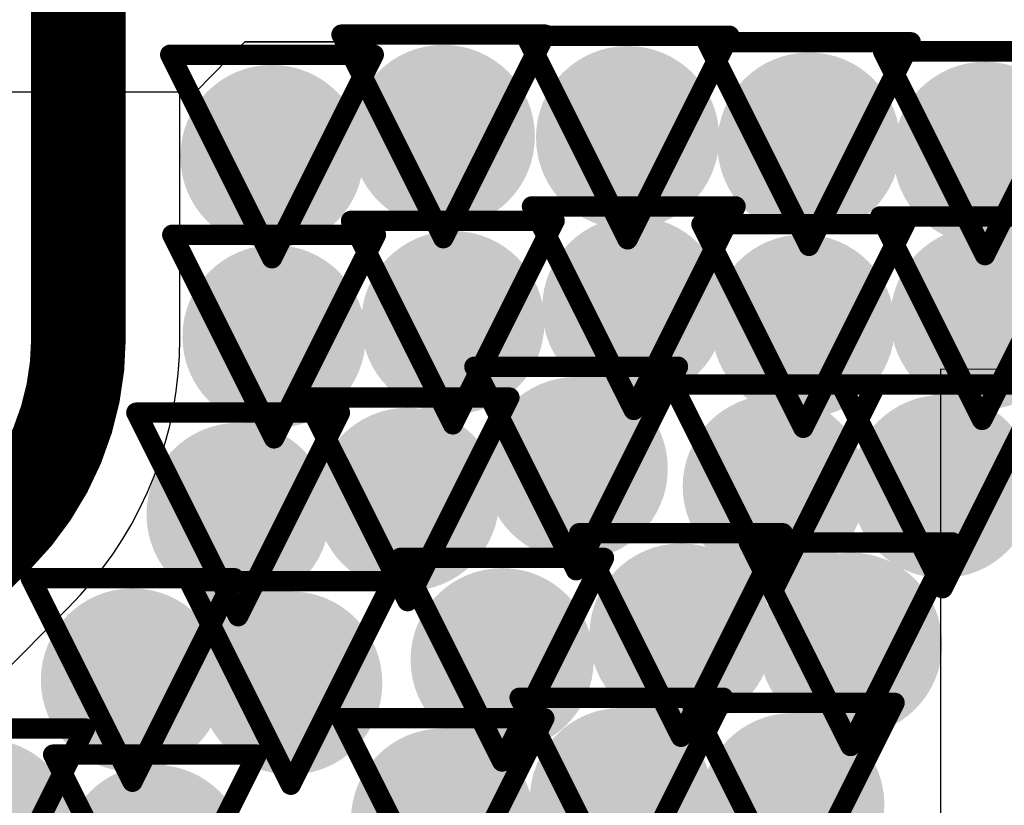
# Model space of a CAD drawing. Header units: inches. Extents: x -2.3 to 12.7, y -2.8 to 6.7.
# Tile 99 of 171: x 0.3168 to 0.4135, y 1.101 to 1.1782. Entities that reach past the tile are written whole.
import ezdxf

# ---------------------------------------------------------------- set-up
doc = ezdxf.new("R2010")
doc.units = ezdxf.units.IN
doc.header["$MEASUREMENT"] = 0
for name, color, linetype in [('Bottom Layer', 5, 'Continuous'), ('Bottom Solder', 6, 'Continuous'), ('Drill Drawing', 1, 'Continuous'), ('L2_GND1', 16, 'Continuous'), ('L3_PWR1', 130, 'Continuous'), ('Top Layer', 1, 'Continuous'), ('Via Holes', 16, 'Continuous')]:
    doc.layers.add(name, color=color, linetype=linetype)

msp = doc.modelspace()

# ---------------------------------------------------------------- hatches: boundary and pattern name
at = {"layer": 'Bottom Layer'}
h = msp.add_hatch(color=5, dxfattribs=at)
edge = h.paths.add_edge_path()
edge.add_arc((0.358386, 1.166712), 0.009, 0, 360)
h = msp.add_hatch(color=5, dxfattribs=at)
edge = h.paths.add_edge_path()
edge.add_arc((0.376492, 1.166601), 0.009, 0, 360)
h = msp.add_hatch(color=5, dxfattribs=at)
edge = h.paths.add_edge_path()
edge.add_arc((0.39431, 1.16596), 0.009, 0, 360)
h = msp.add_hatch(color=5, dxfattribs=at)
edge = h.paths.add_edge_path()
edge.add_arc((0.341558, 1.164741), 0.009, 0, 360)
h = msp.add_hatch(color=5, dxfattribs=at)
edge = h.paths.add_edge_path()
edge.add_arc((0.411598, 1.16505), 0.009, 0, 360)
h = msp.add_hatch(color=5, dxfattribs=at)
edge = h.paths.add_edge_path()
edge.add_arc((0.377097, 1.149838), 0.009, 0, 360)
h = msp.add_hatch(color=5, dxfattribs=at)
edge = h.paths.add_edge_path()
edge.add_arc((0.411316, 1.148859), 0.009, 0, 360)
h = msp.add_hatch(color=5, dxfattribs=at)
edge = h.paths.add_edge_path()
edge.add_arc((0.359325, 1.148424), 0.009, 0, 360)
h = msp.add_hatch(color=5, dxfattribs=at)
edge = h.paths.add_edge_path()
edge.add_arc((0.393749, 1.148084), 0.009, 0, 360)
h = msp.add_hatch(color=5, dxfattribs=at)
edge = h.paths.add_edge_path()
edge.add_arc((0.341764, 1.147047), 0.009, 0, 360)
h = msp.add_hatch(color=5, dxfattribs=at)
edge = h.paths.add_edge_path()
edge.add_arc((0.371443, 1.134085), 0.009, 0, 360)
h = msp.add_hatch(color=5, dxfattribs=at)
edge = h.paths.add_edge_path()
edge.add_arc((0.390907, 1.132325), 0.009, 0, 360)
h = msp.add_hatch(color=5, dxfattribs=at)
edge = h.paths.add_edge_path()
edge.add_arc((0.407441, 1.132325), 0.009, 0, 360)
h = msp.add_hatch(color=5, dxfattribs=at)
edge = h.paths.add_edge_path()
edge.add_arc((0.354882, 1.131055), 0.009, 0, 360)
h = msp.add_hatch(color=5, dxfattribs=at)
edge = h.paths.add_edge_path()
edge.add_arc((0.338231, 1.129574), 0.009, 0, 360)
h = msp.add_hatch(color=5, dxfattribs=at)
edge = h.paths.add_edge_path()
edge.add_arc((0.381742, 1.117726), 0.009, 0, 360)
h = msp.add_hatch(color=5, dxfattribs=at)
edge = h.paths.add_edge_path()
edge.add_arc((0.398399, 1.116824), 0.009, 0, 360)
h = msp.add_hatch(color=5, dxfattribs=at)
edge = h.paths.add_edge_path()
edge.add_arc((0.364172, 1.115302), 0.009, 0, 360)
h = msp.add_hatch(color=5, dxfattribs=at)
edge = h.paths.add_edge_path()
edge.add_arc((0.327852, 1.113309), 0.009, 0, 360)
h = msp.add_hatch(color=5, dxfattribs=at)
edge = h.paths.add_edge_path()
edge.add_arc((0.3434, 1.113018), 0.009, 0, 360)
h = msp.add_hatch(color=5, dxfattribs=at)
edge = h.paths.add_edge_path()
edge.add_arc((0.375886, 1.101569), 0.009, 0, 360)
h = msp.add_hatch(color=5, dxfattribs=at)
edge = h.paths.add_edge_path()
edge.add_arc((0.392715, 1.101065), 0.009, 0, 360)
h = msp.add_hatch(color=5, dxfattribs=at)
edge = h.paths.add_edge_path()
edge.add_arc((0.358315, 1.099549), 0.009, 0, 360)
h = msp.add_hatch(color=5, dxfattribs=at)
edge = h.paths.add_edge_path()
edge.add_arc((0.313199, 1.098544), 0.009, 0, 360)
h = msp.add_hatch(color=5, dxfattribs=at)
edge = h.paths.add_edge_path()
edge.add_arc((0.330061, 1.095975), 0.009, 0, 360)
at = {"layer": 'L2_GND1'}
h = msp.add_hatch(color=16, dxfattribs=at)
edge = h.paths.add_edge_path()
edge.add_arc((0.358386, 1.166712), 0.009, 0, 360)
h = msp.add_hatch(color=16, dxfattribs=at)
edge = h.paths.add_edge_path()
edge.add_arc((0.376492, 1.166601), 0.009, 0, 360)
h = msp.add_hatch(color=16, dxfattribs=at)
edge = h.paths.add_edge_path()
edge.add_arc((0.39431, 1.16596), 0.009, 0, 360)
h = msp.add_hatch(color=16, dxfattribs=at)
edge = h.paths.add_edge_path()
edge.add_arc((0.341558, 1.164741), 0.009, 0, 360)
h = msp.add_hatch(color=16, dxfattribs=at)
edge = h.paths.add_edge_path()
edge.add_arc((0.411598, 1.16505), 0.009, 0, 360)
h = msp.add_hatch(color=16, dxfattribs=at)
edge = h.paths.add_edge_path()
edge.add_arc((0.377097, 1.149838), 0.009, 0, 360)
h = msp.add_hatch(color=16, dxfattribs=at)
edge = h.paths.add_edge_path()
edge.add_arc((0.411316, 1.148859), 0.009, 0, 360)
h = msp.add_hatch(color=16, dxfattribs=at)
edge = h.paths.add_edge_path()
edge.add_arc((0.359325, 1.148424), 0.009, 0, 360)
h = msp.add_hatch(color=16, dxfattribs=at)
edge = h.paths.add_edge_path()
edge.add_arc((0.393749, 1.148084), 0.009, 0, 360)
h = msp.add_hatch(color=16, dxfattribs=at)
edge = h.paths.add_edge_path()
edge.add_arc((0.341764, 1.147047), 0.009, 0, 360)
h = msp.add_hatch(color=16, dxfattribs=at)
edge = h.paths.add_edge_path()
edge.add_arc((0.371443, 1.134085), 0.009, 0, 360)
h = msp.add_hatch(color=16, dxfattribs=at)
edge = h.paths.add_edge_path()
edge.add_arc((0.390907, 1.132325), 0.009, 0, 360)
h = msp.add_hatch(color=16, dxfattribs=at)
edge = h.paths.add_edge_path()
edge.add_arc((0.407441, 1.132325), 0.009, 0, 360)
h = msp.add_hatch(color=16, dxfattribs=at)
edge = h.paths.add_edge_path()
edge.add_arc((0.354882, 1.131055), 0.009, 0, 360)
h = msp.add_hatch(color=16, dxfattribs=at)
edge = h.paths.add_edge_path()
edge.add_arc((0.338231, 1.129574), 0.009, 0, 360)
h = msp.add_hatch(color=16, dxfattribs=at)
edge = h.paths.add_edge_path()
edge.add_arc((0.381742, 1.117726), 0.009, 0, 360)
h = msp.add_hatch(color=16, dxfattribs=at)
edge = h.paths.add_edge_path()
edge.add_arc((0.398399, 1.116824), 0.009, 0, 360)
h = msp.add_hatch(color=16, dxfattribs=at)
edge = h.paths.add_edge_path()
edge.add_arc((0.364172, 1.115302), 0.009, 0, 360)
h = msp.add_hatch(color=16, dxfattribs=at)
edge = h.paths.add_edge_path()
edge.add_arc((0.327852, 1.113309), 0.009, 0, 360)
h = msp.add_hatch(color=16, dxfattribs=at)
edge = h.paths.add_edge_path()
edge.add_arc((0.3434, 1.113018), 0.009, 0, 360)
h = msp.add_hatch(color=16, dxfattribs=at)
edge = h.paths.add_edge_path()
edge.add_arc((0.375886, 1.101569), 0.009, 0, 360)
h = msp.add_hatch(color=16, dxfattribs=at)
edge = h.paths.add_edge_path()
edge.add_arc((0.392715, 1.101065), 0.009, 0, 360)
h = msp.add_hatch(color=16, dxfattribs=at)
edge = h.paths.add_edge_path()
edge.add_arc((0.358315, 1.099549), 0.009, 0, 360)
h = msp.add_hatch(color=16, dxfattribs=at)
edge = h.paths.add_edge_path()
edge.add_arc((0.313199, 1.098544), 0.009, 0, 360)
h = msp.add_hatch(color=16, dxfattribs=at)
edge = h.paths.add_edge_path()
edge.add_arc((0.330061, 1.095975), 0.009, 0, 360)
at = {"layer": 'L3_PWR1'}
h = msp.add_hatch(color=130, dxfattribs=at)
edge = h.paths.add_edge_path()
edge.add_arc((0.358386, 1.166712), 0.009, 0, 360)
h = msp.add_hatch(color=130, dxfattribs=at)
edge = h.paths.add_edge_path()
edge.add_arc((0.376492, 1.166601), 0.009, 0, 360)
h = msp.add_hatch(color=130, dxfattribs=at)
edge = h.paths.add_edge_path()
edge.add_arc((0.39431, 1.16596), 0.009, 0, 360)
h = msp.add_hatch(color=130, dxfattribs=at)
edge = h.paths.add_edge_path()
edge.add_arc((0.341558, 1.164741), 0.009, 0, 360)
h = msp.add_hatch(color=130, dxfattribs=at)
edge = h.paths.add_edge_path()
edge.add_arc((0.411598, 1.16505), 0.009, 0, 360)
h = msp.add_hatch(color=130, dxfattribs=at)
edge = h.paths.add_edge_path()
edge.add_arc((0.377097, 1.149838), 0.009, 0, 360)
h = msp.add_hatch(color=130, dxfattribs=at)
edge = h.paths.add_edge_path()
edge.add_arc((0.411316, 1.148859), 0.009, 0, 360)
h = msp.add_hatch(color=130, dxfattribs=at)
edge = h.paths.add_edge_path()
edge.add_arc((0.359325, 1.148424), 0.009, 0, 360)
h = msp.add_hatch(color=130, dxfattribs=at)
edge = h.paths.add_edge_path()
edge.add_arc((0.393749, 1.148084), 0.009, 0, 360)
h = msp.add_hatch(color=130, dxfattribs=at)
edge = h.paths.add_edge_path()
edge.add_arc((0.341764, 1.147047), 0.009, 0, 360)
h = msp.add_hatch(color=130, dxfattribs=at)
edge = h.paths.add_edge_path()
edge.add_arc((0.371443, 1.134085), 0.009, 0, 360)
h = msp.add_hatch(color=130, dxfattribs=at)
edge = h.paths.add_edge_path()
edge.add_arc((0.390907, 1.132325), 0.009, 0, 360)
h = msp.add_hatch(color=130, dxfattribs=at)
edge = h.paths.add_edge_path()
edge.add_arc((0.407441, 1.132325), 0.009, 0, 360)
h = msp.add_hatch(color=130, dxfattribs=at)
edge = h.paths.add_edge_path()
edge.add_arc((0.354882, 1.131055), 0.009, 0, 360)
h = msp.add_hatch(color=130, dxfattribs=at)
edge = h.paths.add_edge_path()
edge.add_arc((0.338231, 1.129574), 0.009, 0, 360)
h = msp.add_hatch(color=130, dxfattribs=at)
edge = h.paths.add_edge_path()
edge.add_arc((0.381742, 1.117726), 0.009, 0, 360)
h = msp.add_hatch(color=130, dxfattribs=at)
edge = h.paths.add_edge_path()
edge.add_arc((0.398399, 1.116824), 0.009, 0, 360)
h = msp.add_hatch(color=130, dxfattribs=at)
edge = h.paths.add_edge_path()
edge.add_arc((0.364172, 1.115302), 0.009, 0, 360)
h = msp.add_hatch(color=130, dxfattribs=at)
edge = h.paths.add_edge_path()
edge.add_arc((0.327852, 1.113309), 0.009, 0, 360)
h = msp.add_hatch(color=130, dxfattribs=at)
edge = h.paths.add_edge_path()
edge.add_arc((0.3434, 1.113018), 0.009, 0, 360)
h = msp.add_hatch(color=130, dxfattribs=at)
edge = h.paths.add_edge_path()
edge.add_arc((0.375886, 1.101569), 0.009, 0, 360)
h = msp.add_hatch(color=130, dxfattribs=at)
edge = h.paths.add_edge_path()
edge.add_arc((0.392715, 1.101065), 0.009, 0, 360)
h = msp.add_hatch(color=130, dxfattribs=at)
edge = h.paths.add_edge_path()
edge.add_arc((0.358315, 1.099549), 0.009, 0, 360)
h = msp.add_hatch(color=130, dxfattribs=at)
edge = h.paths.add_edge_path()
edge.add_arc((0.313199, 1.098544), 0.009, 0, 360)
h = msp.add_hatch(color=130, dxfattribs=at)
edge = h.paths.add_edge_path()
edge.add_arc((0.330061, 1.095975), 0.009, 0, 360)
at = {"layer": 'Top Layer'}
h = msp.add_hatch(color=1, dxfattribs=at)
edge = h.paths.add_edge_path()
edge.add_arc((0.358386, 1.166712), 0.009, 0, 360)
h = msp.add_hatch(color=1, dxfattribs=at)
edge = h.paths.add_edge_path()
edge.add_arc((0.376492, 1.166601), 0.009, 0, 360)
h = msp.add_hatch(color=1, dxfattribs=at)
edge = h.paths.add_edge_path()
edge.add_arc((0.39431, 1.16596), 0.009, 0, 360)
h = msp.add_hatch(color=1, dxfattribs=at)
edge = h.paths.add_edge_path()
edge.add_arc((0.341558, 1.164741), 0.009, 0, 360)
h = msp.add_hatch(color=1, dxfattribs=at)
edge = h.paths.add_edge_path()
edge.add_arc((0.411598, 1.16505), 0.009, 0, 360)
h = msp.add_hatch(color=1, dxfattribs=at)
edge = h.paths.add_edge_path()
edge.add_arc((0.377097, 1.149838), 0.009, 0, 360)
h = msp.add_hatch(color=1, dxfattribs=at)
edge = h.paths.add_edge_path()
edge.add_arc((0.411316, 1.148859), 0.009, 0, 360)
h = msp.add_hatch(color=1, dxfattribs=at)
edge = h.paths.add_edge_path()
edge.add_arc((0.359325, 1.148424), 0.009, 0, 360)
h = msp.add_hatch(color=1, dxfattribs=at)
edge = h.paths.add_edge_path()
edge.add_arc((0.393749, 1.148084), 0.009, 0, 360)
h = msp.add_hatch(color=1, dxfattribs=at)
edge = h.paths.add_edge_path()
edge.add_arc((0.341764, 1.147047), 0.009, 0, 360)
h = msp.add_hatch(color=1, dxfattribs=at)
edge = h.paths.add_edge_path()
edge.add_arc((0.371443, 1.134085), 0.009, 0, 360)
h = msp.add_hatch(color=1, dxfattribs=at)
edge = h.paths.add_edge_path()
edge.add_arc((0.390907, 1.132325), 0.009, 0, 360)
h = msp.add_hatch(color=1, dxfattribs=at)
edge = h.paths.add_edge_path()
edge.add_arc((0.407441, 1.132325), 0.009, 0, 360)
h = msp.add_hatch(color=1, dxfattribs=at)
edge = h.paths.add_edge_path()
edge.add_arc((0.354882, 1.131055), 0.009, 0, 360)
h = msp.add_hatch(color=1, dxfattribs=at)
edge = h.paths.add_edge_path()
edge.add_arc((0.338231, 1.129574), 0.009, 0, 360)
h = msp.add_hatch(color=1, dxfattribs=at)
edge = h.paths.add_edge_path()
edge.add_arc((0.381742, 1.117726), 0.009, 0, 360)
h = msp.add_hatch(color=1, dxfattribs=at)
edge = h.paths.add_edge_path()
edge.add_arc((0.398399, 1.116824), 0.009, 0, 360)
h = msp.add_hatch(color=1, dxfattribs=at)
edge = h.paths.add_edge_path()
edge.add_arc((0.364172, 1.115302), 0.009, 0, 360)
h = msp.add_hatch(color=1, dxfattribs=at)
edge = h.paths.add_edge_path()
edge.add_arc((0.327852, 1.113309), 0.009, 0, 360)
h = msp.add_hatch(color=1, dxfattribs=at)
edge = h.paths.add_edge_path()
edge.add_arc((0.3434, 1.113018), 0.009, 0, 360)
h = msp.add_hatch(color=1, dxfattribs=at)
edge = h.paths.add_edge_path()
edge.add_arc((0.375886, 1.101569), 0.009, 0, 360)
h = msp.add_hatch(color=1, dxfattribs=at)
edge = h.paths.add_edge_path()
edge.add_arc((0.392715, 1.101065), 0.009, 0, 360)
h = msp.add_hatch(color=1, dxfattribs=at)
edge = h.paths.add_edge_path()
edge.add_arc((0.358315, 1.099549), 0.009, 0, 360)
h = msp.add_hatch(color=1, dxfattribs=at)
edge = h.paths.add_edge_path()
edge.add_arc((0.313199, 1.098544), 0.009, 0, 360)
h = msp.add_hatch(color=1, dxfattribs=at)
edge = h.paths.add_edge_path()
edge.add_arc((0.330061, 1.095975), 0.009, 0, 360)
at = {"layer": 'Via Holes'}
h = msp.add_hatch(color=7, dxfattribs=at)
edge = h.paths.add_edge_path()
edge.add_arc((0.358386, 1.166712), 0.004, 0, 360)
h = msp.add_hatch(color=7, dxfattribs=at)
edge = h.paths.add_edge_path()
edge.add_arc((0.376492, 1.166601), 0.004, 0, 360)
h = msp.add_hatch(color=7, dxfattribs=at)
edge = h.paths.add_edge_path()
edge.add_arc((0.39431, 1.16596), 0.004, 0, 360)
h = msp.add_hatch(color=7, dxfattribs=at)
edge = h.paths.add_edge_path()
edge.add_arc((0.341558, 1.164741), 0.004, 0, 360)
h = msp.add_hatch(color=7, dxfattribs=at)
edge = h.paths.add_edge_path()
edge.add_arc((0.411598, 1.16505), 0.004, 0, 360)
h = msp.add_hatch(color=7, dxfattribs=at)
edge = h.paths.add_edge_path()
edge.add_arc((0.377097, 1.149838), 0.004, 0, 360)
h = msp.add_hatch(color=7, dxfattribs=at)
edge = h.paths.add_edge_path()
edge.add_arc((0.359325, 1.148424), 0.004, 0, 360)
h = msp.add_hatch(color=7, dxfattribs=at)
edge = h.paths.add_edge_path()
edge.add_arc((0.393749, 1.148084), 0.004, 0, 360)
h = msp.add_hatch(color=7, dxfattribs=at)
edge = h.paths.add_edge_path()
edge.add_arc((0.411316, 1.148859), 0.004, 0, 360)
h = msp.add_hatch(color=7, dxfattribs=at)
edge = h.paths.add_edge_path()
edge.add_arc((0.341764, 1.147047), 0.004, 0, 360)
h = msp.add_hatch(color=7, dxfattribs=at)
edge = h.paths.add_edge_path()
edge.add_arc((0.371443, 1.134085), 0.004, 0, 360)
h = msp.add_hatch(color=7, dxfattribs=at)
edge = h.paths.add_edge_path()
edge.add_arc((0.390907, 1.132325), 0.004, 0, 360)
h = msp.add_hatch(color=7, dxfattribs=at)
edge = h.paths.add_edge_path()
edge.add_arc((0.407441, 1.132325), 0.004, 0, 360)
h = msp.add_hatch(color=7, dxfattribs=at)
edge = h.paths.add_edge_path()
edge.add_arc((0.354882, 1.131055), 0.004, 0, 360)
h = msp.add_hatch(color=7, dxfattribs=at)
edge = h.paths.add_edge_path()
edge.add_arc((0.338231, 1.129574), 0.004, 0, 360)
h = msp.add_hatch(color=7, dxfattribs=at)
edge = h.paths.add_edge_path()
edge.add_arc((0.381742, 1.117726), 0.004, 0, 360)
h = msp.add_hatch(color=7, dxfattribs=at)
edge = h.paths.add_edge_path()
edge.add_arc((0.398399, 1.116824), 0.004, 0, 360)
h = msp.add_hatch(color=7, dxfattribs=at)
edge = h.paths.add_edge_path()
edge.add_arc((0.364172, 1.115302), 0.004, 0, 360)
h = msp.add_hatch(color=7, dxfattribs=at)
edge = h.paths.add_edge_path()
edge.add_arc((0.327852, 1.113309), 0.004, 0, 360)
h = msp.add_hatch(color=7, dxfattribs=at)
edge = h.paths.add_edge_path()
edge.add_arc((0.3434, 1.113018), 0.004, 0, 360)
h = msp.add_hatch(color=7, dxfattribs=at)
edge = h.paths.add_edge_path()
edge.add_arc((0.375886, 1.101569), 0.004, 0, 360)
h = msp.add_hatch(color=7, dxfattribs=at)
edge = h.paths.add_edge_path()
edge.add_arc((0.392715, 1.101065), 0.004, 0, 360)
h = msp.add_hatch(color=7, dxfattribs=at)
edge = h.paths.add_edge_path()
edge.add_arc((0.358315, 1.099549), 0.004, 0, 360)
h = msp.add_hatch(color=7, dxfattribs=at)
edge = h.paths.add_edge_path()
edge.add_arc((0.313199, 1.098544), 0.004, 0, 360)

# ---------------------------------------------------------------- linework, layer by layer
at = {"layer": 'Bottom Solder'}
for p, q in [((0.512105, 1.143539), (0.407218, 1.143841)), ((0.407218, 1.143841), (0.407218, 1.036982)), ((0.512105, 1.143539), (0.407218, 1.143841)), ((0.407218, 1.143841), (0.407218, 1.036982))]:
    msp.add_line(p, q, dxfattribs=at)
at = {"layer": 'Drill Drawing'}
for points in [[(0.348386, 1.176712, 0.002, 0.002, 0), (0.368386, 1.176712, 0.002, 0.002, 0)], [(0.348386, 1.176712, 0.002, 0.002, 0), (0.358386, 1.156712, 0.002, 0.002, 0)], [(0.358386, 1.156712, 0.002, 0.002, 0), (0.368386, 1.176712, 0.002, 0.002, 0)], [(0.366492, 1.176601, 0.002, 0.002, 0), (0.386492, 1.176601, 0.002, 0.002, 0)], [(0.366492, 1.176601, 0.002, 0.002, 0), (0.376492, 1.156601, 0.002, 0.002, 0)], [(0.376492, 1.156601, 0.002, 0.002, 0), (0.386492, 1.176601, 0.002, 0.002, 0)], [(0.38431, 1.17596, 0.002, 0.002, 0), (0.40431, 1.17596, 0.002, 0.002, 0)], [(0.38431, 1.17596, 0.002, 0.002, 0), (0.39431, 1.15596, 0.002, 0.002, 0)], [(0.39431, 1.15596, 0.002, 0.002, 0), (0.40431, 1.17596, 0.002, 0.002, 0)], [(0.331558, 1.174741, 0.002, 0.002, 0), (0.351558, 1.174741, 0.002, 0.002, 0)], [(0.331558, 1.174741, 0.002, 0.002, 0), (0.341558, 1.154741, 0.002, 0.002, 0)], [(0.341558, 1.154741, 0.002, 0.002, 0), (0.351558, 1.174741, 0.002, 0.002, 0)], [(0.401598, 1.17505, 0.002, 0.002, 0), (0.421598, 1.17505, 0.002, 0.002, 0)], [(0.401598, 1.17505, 0.002, 0.002, 0), (0.411598, 1.15505, 0.002, 0.002, 0)], [(0.411598, 1.15505, 0.002, 0.002, 0), (0.421598, 1.17505, 0.002, 0.002, 0)], [(0.367098, 1.159838, 0.002, 0.002, 0), (0.387097, 1.159838, 0.002, 0.002, 0)], [(0.367098, 1.159838, 0.002, 0.002, 0), (0.377097, 1.139838, 0.002, 0.002, 0)], [(0.377097, 1.139838, 0.002, 0.002, 0), (0.387097, 1.159838, 0.002, 0.002, 0)], [(0.401316, 1.158859, 0.002, 0.002, 0), (0.421316, 1.158859, 0.002, 0.002, 0)], [(0.401316, 1.158859, 0.002, 0.002, 0), (0.411316, 1.138859, 0.002, 0.002, 0)], [(0.411316, 1.138859, 0.002, 0.002, 0), (0.421316, 1.158859, 0.002, 0.002, 0)], [(0.349325, 1.158424, 0.002, 0.002, 0), (0.369325, 1.158424, 0.002, 0.002, 0)], [(0.349325, 1.158424, 0.002, 0.002, 0), (0.359325, 1.138424, 0.002, 0.002, 0)], [(0.359325, 1.138424, 0.002, 0.002, 0), (0.369325, 1.158424, 0.002, 0.002, 0)], [(0.383749, 1.158084, 0.002, 0.002, 0), (0.403749, 1.158084, 0.002, 0.002, 0)], [(0.383749, 1.158084, 0.002, 0.002, 0), (0.393749, 1.138084, 0.002, 0.002, 0)], [(0.393749, 1.138084, 0.002, 0.002, 0), (0.403749, 1.158084, 0.002, 0.002, 0)], [(0.331764, 1.157047, 0.002, 0.002, 0), (0.351764, 1.157047, 0.002, 0.002, 0)], [(0.331764, 1.157047, 0.002, 0.002, 0), (0.341764, 1.137047, 0.002, 0.002, 0)], [(0.341764, 1.137047, 0.002, 0.002, 0), (0.351764, 1.157047, 0.002, 0.002, 0)], [(0.361442, 1.144085, 0.002, 0.002, 0), (0.381443, 1.144085, 0.002, 0.002, 0)], [(0.361442, 1.144085, 0.002, 0.002, 0), (0.371443, 1.124085, 0.002, 0.002, 0)], [(0.371443, 1.124085, 0.002, 0.002, 0), (0.381443, 1.144085, 0.002, 0.002, 0)], [(0.380907, 1.142325, 0.002, 0.002, 0), (0.400907, 1.142325, 0.002, 0.002, 0)], [(0.380907, 1.142325, 0.002, 0.002, 0), (0.390907, 1.122325, 0.002, 0.002, 0)], [(0.390907, 1.122325, 0.002, 0.002, 0), (0.400907, 1.142325, 0.002, 0.002, 0)], [(0.397441, 1.142325, 0.002, 0.002, 0), (0.417441, 1.142325, 0.002, 0.002, 0)], [(0.397441, 1.142325, 0.002, 0.002, 0), (0.407441, 1.122325, 0.002, 0.002, 0)], [(0.407441, 1.122325, 0.002, 0.002, 0), (0.417441, 1.142325, 0.002, 0.002, 0)], [(0.344882, 1.141055, 0.002, 0.002, 0), (0.364882, 1.141055, 0.002, 0.002, 0)], [(0.344882, 1.141055, 0.002, 0.002, 0), (0.354882, 1.121055, 0.002, 0.002, 0)], [(0.354882, 1.121055, 0.002, 0.002, 0), (0.364882, 1.141055, 0.002, 0.002, 0)], [(0.328231, 1.139574, 0.002, 0.002, 0), (0.348231, 1.139574, 0.002, 0.002, 0)], [(0.328231, 1.139574, 0.002, 0.002, 0), (0.338231, 1.119574, 0.002, 0.002, 0)], [(0.338231, 1.119574, 0.002, 0.002, 0), (0.348231, 1.139574, 0.002, 0.002, 0)], [(0.371742, 1.127726, 0.002, 0.002, 0), (0.391742, 1.127726, 0.002, 0.002, 0)], [(0.371742, 1.127726, 0.002, 0.002, 0), (0.381742, 1.107726, 0.002, 0.002, 0)], [(0.381742, 1.107726, 0.002, 0.002, 0), (0.391742, 1.127726, 0.002, 0.002, 0)], [(0.388399, 1.126824, 0.002, 0.002, 0), (0.408399, 1.126824, 0.002, 0.002, 0)], [(0.388399, 1.126824, 0.002, 0.002, 0), (0.398399, 1.106824, 0.002, 0.002, 0)], [(0.398399, 1.106824, 0.002, 0.002, 0), (0.408399, 1.126824, 0.002, 0.002, 0)], [(0.354172, 1.125302, 0.002, 0.002, 0), (0.374172, 1.125302, 0.002, 0.002, 0)], [(0.354172, 1.125302, 0.002, 0.002, 0), (0.364172, 1.105302, 0.002, 0.002, 0)], [(0.364172, 1.105302, 0.002, 0.002, 0), (0.374172, 1.125302, 0.002, 0.002, 0)], [(0.317852, 1.123309, 0.002, 0.002, 0), (0.337852, 1.123309, 0.002, 0.002, 0)], [(0.317852, 1.123309, 0.002, 0.002, 0), (0.327852, 1.103309, 0.002, 0.002, 0)], [(0.327852, 1.103309, 0.002, 0.002, 0), (0.337852, 1.123309, 0.002, 0.002, 0)], [(0.3334, 1.123018, 0.002, 0.002, 0), (0.3534, 1.123018, 0.002, 0.002, 0)], [(0.3334, 1.123018, 0.002, 0.002, 0), (0.3434, 1.103018, 0.002, 0.002, 0)], [(0.3434, 1.103018, 0.002, 0.002, 0), (0.3534, 1.123018, 0.002, 0.002, 0)], [(0.365886, 1.111569, 0.002, 0.002, 0), (0.385886, 1.111569, 0.002, 0.002, 0)], [(0.365886, 1.111569, 0.002, 0.002, 0), (0.375886, 1.091569, 0.002, 0.002, 0)], [(0.375886, 1.091569, 0.002, 0.002, 0), (0.385886, 1.111569, 0.002, 0.002, 0)], [(0.382715, 1.111065, 0.002, 0.002, 0), (0.402715, 1.111065, 0.002, 0.002, 0)], [(0.382715, 1.111065, 0.002, 0.002, 0), (0.392715, 1.091065, 0.002, 0.002, 0)], [(0.392715, 1.091065, 0.002, 0.002, 0), (0.402715, 1.111065, 0.002, 0.002, 0)], [(0.348315, 1.109549, 0.002, 0.002, 0), (0.368315, 1.109549, 0.002, 0.002, 0)], [(0.348315, 1.109549, 0.002, 0.002, 0), (0.358315, 1.089549, 0.002, 0.002, 0)], [(0.358315, 1.089549, 0.002, 0.002, 0), (0.368315, 1.109549, 0.002, 0.002, 0)], [(0.303199, 1.108544, 0.002, 0.002, 0), (0.323199, 1.108544, 0.002, 0.002, 0)], [(0.313199, 1.088544, 0.002, 0.002, 0), (0.323199, 1.108544, 0.002, 0.002, 0)], [(0.320061, 1.105975, 0.002, 0.002, 0), (0.340061, 1.105975, 0.002, 0.002, 0)], [(0.320061, 1.105975, 0.002, 0.002, 0), (0.330061, 1.085975, 0.002, 0.002, 0)], [(0.330061, 1.085975, 0.002, 0.002, 0), (0.340061, 1.105975, 0.002, 0.002, 0)]]:
    msp.add_lwpolyline(points, format="xyseb", dxfattribs=at)
for points in [[(0.347886, 1.176712, 0.001, 0.001, 1), (0.348886, 1.176712, 0.001, 0.001, 1)], [(0.347886, 1.176712, 0.001, 0.001, 1), (0.348886, 1.176712, 0.001, 0.001, 1)], [(0.365992, 1.176601, 0.001, 0.001, 1), (0.366992, 1.176601, 0.001, 0.001, 1)], [(0.365992, 1.176601, 0.001, 0.001, 1), (0.366992, 1.176601, 0.001, 0.001, 1)], [(0.367886, 1.176712, 0.001, 0.001, 1), (0.368886, 1.176712, 0.001, 0.001, 1)], [(0.367886, 1.176712, 0.001, 0.001, 1), (0.368886, 1.176712, 0.001, 0.001, 1)], [(0.385992, 1.176601, 0.001, 0.001, 1), (0.386992, 1.176601, 0.001, 0.001, 1)], [(0.385992, 1.176601, 0.001, 0.001, 1), (0.386992, 1.176601, 0.001, 0.001, 1)], [(0.38381, 1.17596, 0.001, 0.001, 1), (0.38481, 1.17596, 0.001, 0.001, 1)], [(0.38381, 1.17596, 0.001, 0.001, 1), (0.38481, 1.17596, 0.001, 0.001, 1)], [(0.40381, 1.17596, 0.001, 0.001, 1), (0.40481, 1.17596, 0.001, 0.001, 1)], [(0.40381, 1.17596, 0.001, 0.001, 1), (0.40481, 1.17596, 0.001, 0.001, 1)], [(0.331058, 1.174741, 0.001, 0.001, 1), (0.332058, 1.174741, 0.001, 0.001, 1)], [(0.331058, 1.174741, 0.001, 0.001, 1), (0.332058, 1.174741, 0.001, 0.001, 1)], [(0.351058, 1.174741, 0.001, 0.001, 1), (0.352058, 1.174741, 0.001, 0.001, 1)], [(0.351058, 1.174741, 0.001, 0.001, 1), (0.352058, 1.174741, 0.001, 0.001, 1)], [(0.401098, 1.17505, 0.001, 0.001, 1), (0.402098, 1.17505, 0.001, 0.001, 1)], [(0.401098, 1.17505, 0.001, 0.001, 1), (0.402098, 1.17505, 0.001, 0.001, 1)], [(0.366598, 1.159838, 0.001, 0.001, 1), (0.367598, 1.159838, 0.001, 0.001, 1)], [(0.366598, 1.159838, 0.001, 0.001, 1), (0.367598, 1.159838, 0.001, 0.001, 1)], [(0.386597, 1.159838, 0.001, 0.001, 1), (0.387597, 1.159838, 0.001, 0.001, 1)], [(0.386597, 1.159838, 0.001, 0.001, 1), (0.387597, 1.159838, 0.001, 0.001, 1)], [(0.400816, 1.158859, 0.001, 0.001, 1), (0.401816, 1.158859, 0.001, 0.001, 1)], [(0.400816, 1.158859, 0.001, 0.001, 1), (0.401816, 1.158859, 0.001, 0.001, 1)], [(0.348825, 1.158424, 0.001, 0.001, 1), (0.349825, 1.158424, 0.001, 0.001, 1)], [(0.348825, 1.158424, 0.001, 0.001, 1), (0.349825, 1.158424, 0.001, 0.001, 1)], [(0.368825, 1.158424, 0.001, 0.001, 1), (0.369825, 1.158424, 0.001, 0.001, 1)], [(0.368825, 1.158424, 0.001, 0.001, 1), (0.369825, 1.158424, 0.001, 0.001, 1)], [(0.383249, 1.158084, 0.001, 0.001, 1), (0.384249, 1.158084, 0.001, 0.001, 1)], [(0.383249, 1.158084, 0.001, 0.001, 1), (0.384249, 1.158084, 0.001, 0.001, 1)], [(0.403249, 1.158084, 0.001, 0.001, 1), (0.404249, 1.158084, 0.001, 0.001, 1)], [(0.403249, 1.158084, 0.001, 0.001, 1), (0.404249, 1.158084, 0.001, 0.001, 1)], [(0.331264, 1.157047, 0.001, 0.001, 1), (0.332264, 1.157047, 0.001, 0.001, 1)], [(0.331264, 1.157047, 0.001, 0.001, 1), (0.332264, 1.157047, 0.001, 0.001, 1)], [(0.351264, 1.157047, 0.001, 0.001, 1), (0.352264, 1.157047, 0.001, 0.001, 1)], [(0.351264, 1.157047, 0.001, 0.001, 1), (0.352264, 1.157047, 0.001, 0.001, 1)], [(0.357886, 1.156712, 0.001, 0.001, 1), (0.358886, 1.156712, 0.001, 0.001, 1)], [(0.357886, 1.156712, 0.001, 0.001, 1), (0.358886, 1.156712, 0.001, 0.001, 1)], [(0.375992, 1.156601, 0.001, 0.001, 1), (0.376992, 1.156601, 0.001, 0.001, 1)], [(0.375992, 1.156601, 0.001, 0.001, 1), (0.376992, 1.156601, 0.001, 0.001, 1)], [(0.39381, 1.15596, 0.001, 0.001, 1), (0.39481, 1.15596, 0.001, 0.001, 1)], [(0.39381, 1.15596, 0.001, 0.001, 1), (0.39481, 1.15596, 0.001, 0.001, 1)], [(0.411098, 1.15505, 0.001, 0.001, 1), (0.412098, 1.15505, 0.001, 0.001, 1)], [(0.411098, 1.15505, 0.001, 0.001, 1), (0.412098, 1.15505, 0.001, 0.001, 1)], [(0.341058, 1.154741, 0.001, 0.001, 1), (0.342058, 1.154741, 0.001, 0.001, 1)], [(0.341058, 1.154741, 0.001, 0.001, 1), (0.342058, 1.154741, 0.001, 0.001, 1)], [(0.360942, 1.144085, 0.001, 0.001, 1), (0.361943, 1.144085, 0.001, 0.001, 1)], [(0.360942, 1.144085, 0.001, 0.001, 1), (0.361943, 1.144085, 0.001, 0.001, 1)], [(0.380943, 1.144085, 0.001, 0.001, 1), (0.381943, 1.144085, 0.001, 0.001, 1)], [(0.380943, 1.144085, 0.001, 0.001, 1), (0.381943, 1.144085, 0.001, 0.001, 1)], [(0.380407, 1.142325, 0.001, 0.001, 1), (0.381407, 1.142325, 0.001, 0.001, 1)], [(0.380407, 1.142325, 0.001, 0.001, 1), (0.381407, 1.142325, 0.001, 0.001, 1)], [(0.396941, 1.142325, 0.001, 0.001, 1), (0.397941, 1.142325, 0.001, 0.001, 1)], [(0.396941, 1.142325, 0.001, 0.001, 1), (0.397941, 1.142325, 0.001, 0.001, 1)], [(0.400407, 1.142325, 0.001, 0.001, 1), (0.401407, 1.142325, 0.001, 0.001, 1)], [(0.400407, 1.142325, 0.001, 0.001, 1), (0.401407, 1.142325, 0.001, 0.001, 1)], [(0.344382, 1.141055, 0.001, 0.001, 1), (0.345382, 1.141055, 0.001, 0.001, 1)], [(0.344382, 1.141055, 0.001, 0.001, 1), (0.345382, 1.141055, 0.001, 0.001, 1)], [(0.364382, 1.141055, 0.001, 0.001, 1), (0.365382, 1.141055, 0.001, 0.001, 1)], [(0.364382, 1.141055, 0.001, 0.001, 1), (0.365382, 1.141055, 0.001, 0.001, 1)], [(0.327731, 1.139574, 0.001, 0.001, 1), (0.328731, 1.139574, 0.001, 0.001, 1)], [(0.327731, 1.139574, 0.001, 0.001, 1), (0.328731, 1.139574, 0.001, 0.001, 1)], [(0.347731, 1.139574, 0.001, 0.001, 1), (0.348731, 1.139574, 0.001, 0.001, 1)], [(0.347731, 1.139574, 0.001, 0.001, 1), (0.348731, 1.139574, 0.001, 0.001, 1)], [(0.376597, 1.139838, 0.001, 0.001, 1), (0.377597, 1.139838, 0.001, 0.001, 1)], [(0.376597, 1.139838, 0.001, 0.001, 1), (0.377597, 1.139838, 0.001, 0.001, 1)], [(0.410816, 1.138859, 0.001, 0.001, 1), (0.411816, 1.138859, 0.001, 0.001, 1)], [(0.410816, 1.138859, 0.001, 0.001, 1), (0.411816, 1.138859, 0.001, 0.001, 1)], [(0.358825, 1.138424, 0.001, 0.001, 1), (0.359825, 1.138424, 0.001, 0.001, 1)], [(0.358825, 1.138424, 0.001, 0.001, 1), (0.359825, 1.138424, 0.001, 0.001, 1)], [(0.393249, 1.138084, 0.001, 0.001, 1), (0.394249, 1.138084, 0.001, 0.001, 1)], [(0.393249, 1.138084, 0.001, 0.001, 1), (0.394249, 1.138084, 0.001, 0.001, 1)], [(0.341264, 1.137047, 0.001, 0.001, 1), (0.342264, 1.137047, 0.001, 0.001, 1)], [(0.341264, 1.137047, 0.001, 0.001, 1), (0.342264, 1.137047, 0.001, 0.001, 1)], [(0.371242, 1.127726, 0.001, 0.001, 1), (0.372242, 1.127726, 0.001, 0.001, 1)], [(0.371242, 1.127726, 0.001, 0.001, 1), (0.372242, 1.127726, 0.001, 0.001, 1)], [(0.391242, 1.127726, 0.001, 0.001, 1), (0.392242, 1.127726, 0.001, 0.001, 1)], [(0.391242, 1.127726, 0.001, 0.001, 1), (0.392242, 1.127726, 0.001, 0.001, 1)], [(0.387899, 1.126824, 0.001, 0.001, 1), (0.388899, 1.126824, 0.001, 0.001, 1)], [(0.387899, 1.126824, 0.001, 0.001, 1), (0.388899, 1.126824, 0.001, 0.001, 1)], [(0.407899, 1.126824, 0.001, 0.001, 1), (0.408899, 1.126824, 0.001, 0.001, 1)], [(0.407899, 1.126824, 0.001, 0.001, 1), (0.408899, 1.126824, 0.001, 0.001, 1)], [(0.353672, 1.125302, 0.001, 0.001, 1), (0.354672, 1.125302, 0.001, 0.001, 1)], [(0.353672, 1.125302, 0.001, 0.001, 1), (0.354672, 1.125302, 0.001, 0.001, 1)], [(0.373672, 1.125302, 0.001, 0.001, 1), (0.374672, 1.125302, 0.001, 0.001, 1)], [(0.373672, 1.125302, 0.001, 0.001, 1), (0.374672, 1.125302, 0.001, 0.001, 1)], [(0.370943, 1.124085, 0.001, 0.001, 1), (0.371943, 1.124085, 0.001, 0.001, 1)], [(0.370943, 1.124085, 0.001, 0.001, 1), (0.371943, 1.124085, 0.001, 0.001, 1)], [(0.317352, 1.123309, 0.001, 0.001, 1), (0.318352, 1.123309, 0.001, 0.001, 1)], [(0.317352, 1.123309, 0.001, 0.001, 1), (0.318352, 1.123309, 0.001, 0.001, 1)], [(0.3329, 1.123018, 0.001, 0.001, 1), (0.3339, 1.123018, 0.001, 0.001, 1)], [(0.3329, 1.123018, 0.001, 0.001, 1), (0.3339, 1.123018, 0.001, 0.001, 1)], [(0.337352, 1.123309, 0.001, 0.001, 1), (0.338352, 1.123309, 0.001, 0.001, 1)], [(0.337352, 1.123309, 0.001, 0.001, 1), (0.338352, 1.123309, 0.001, 0.001, 1)], [(0.3529, 1.123018, 0.001, 0.001, 1), (0.3539, 1.123018, 0.001, 0.001, 1)], [(0.3529, 1.123018, 0.001, 0.001, 1), (0.3539, 1.123018, 0.001, 0.001, 1)], [(0.390407, 1.122325, 0.001, 0.001, 1), (0.391407, 1.122325, 0.001, 0.001, 1)], [(0.390407, 1.122325, 0.001, 0.001, 1), (0.391407, 1.122325, 0.001, 0.001, 1)], [(0.406941, 1.122325, 0.001, 0.001, 1), (0.407941, 1.122325, 0.001, 0.001, 1)], [(0.406941, 1.122325, 0.001, 0.001, 1), (0.407941, 1.122325, 0.001, 0.001, 1)], [(0.354382, 1.121055, 0.001, 0.001, 1), (0.355382, 1.121055, 0.001, 0.001, 1)], [(0.354382, 1.121055, 0.001, 0.001, 1), (0.355382, 1.121055, 0.001, 0.001, 1)], [(0.337731, 1.119574, 0.001, 0.001, 1), (0.338731, 1.119574, 0.001, 0.001, 1)], [(0.337731, 1.119574, 0.001, 0.001, 1), (0.338731, 1.119574, 0.001, 0.001, 1)], [(0.365386, 1.111569, 0.001, 0.001, 1), (0.366386, 1.111569, 0.001, 0.001, 1)], [(0.365386, 1.111569, 0.001, 0.001, 1), (0.366386, 1.111569, 0.001, 0.001, 1)], [(0.385386, 1.111569, 0.001, 0.001, 1), (0.386386, 1.111569, 0.001, 0.001, 1)], [(0.385386, 1.111569, 0.001, 0.001, 1), (0.386386, 1.111569, 0.001, 0.001, 1)], [(0.382215, 1.111065, 0.001, 0.001, 1), (0.383215, 1.111065, 0.001, 0.001, 1)], [(0.382215, 1.111065, 0.001, 0.001, 1), (0.383215, 1.111065, 0.001, 0.001, 1)], [(0.402215, 1.111065, 0.001, 0.001, 1), (0.403215, 1.111065, 0.001, 0.001, 1)], [(0.402215, 1.111065, 0.001, 0.001, 1), (0.403215, 1.111065, 0.001, 0.001, 1)], [(0.347815, 1.109549, 0.001, 0.001, 1), (0.348815, 1.109549, 0.001, 0.001, 1)], [(0.347815, 1.109549, 0.001, 0.001, 1), (0.348815, 1.109549, 0.001, 0.001, 1)], [(0.367815, 1.109549, 0.001, 0.001, 1), (0.368815, 1.109549, 0.001, 0.001, 1)], [(0.367815, 1.109549, 0.001, 0.001, 1), (0.368815, 1.109549, 0.001, 0.001, 1)], [(0.322699, 1.108544, 0.001, 0.001, 1), (0.323699, 1.108544, 0.001, 0.001, 1)], [(0.322699, 1.108544, 0.001, 0.001, 1), (0.323699, 1.108544, 0.001, 0.001, 1)], [(0.381242, 1.107726, 0.001, 0.001, 1), (0.382242, 1.107726, 0.001, 0.001, 1)], [(0.381242, 1.107726, 0.001, 0.001, 1), (0.382242, 1.107726, 0.001, 0.001, 1)], [(0.397899, 1.106824, 0.001, 0.001, 1), (0.398899, 1.106824, 0.001, 0.001, 1)], [(0.397899, 1.106824, 0.001, 0.001, 1), (0.398899, 1.106824, 0.001, 0.001, 1)], [(0.319561, 1.105975, 0.001, 0.001, 1), (0.320561, 1.105975, 0.001, 0.001, 1)], [(0.319561, 1.105975, 0.001, 0.001, 1), (0.320561, 1.105975, 0.001, 0.001, 1)], [(0.339561, 1.105975, 0.001, 0.001, 1), (0.340561, 1.105975, 0.001, 0.001, 1)], [(0.339561, 1.105975, 0.001, 0.001, 1), (0.340561, 1.105975, 0.001, 0.001, 1)], [(0.363672, 1.105302, 0.001, 0.001, 1), (0.364672, 1.105302, 0.001, 0.001, 1)], [(0.363672, 1.105302, 0.001, 0.001, 1), (0.364672, 1.105302, 0.001, 0.001, 1)], [(0.327352, 1.103309, 0.001, 0.001, 1), (0.328352, 1.103309, 0.001, 0.001, 1)], [(0.327352, 1.103309, 0.001, 0.001, 1), (0.328352, 1.103309, 0.001, 0.001, 1)], [(0.3429, 1.103018, 0.001, 0.001, 1), (0.3439, 1.103018, 0.001, 0.001, 1)], [(0.3429, 1.103018, 0.001, 0.001, 1), (0.3439, 1.103018, 0.001, 0.001, 1)]]:
    msp.add_lwpolyline(points, format="xyseb", close=True, dxfattribs=at)
at = {"layer": 'Top Layer'}
for p, q in [((0.338901, 1.176012), (0.334034, 1.171049)), ((0.334034, 1.171049), (0.338901, 1.176012)), ((0.417866, 1.176012), (0.338901, 1.176012)), ((0.338901, 1.176012), (0.417866, 1.176012)), ((0.334034, 1.171049), (0.313283, 1.171049)), ((0.332504, 1.146855), (0.332504, 1.171049)), ((0.332504, 1.171049), (0.334034, 1.171049)), ((0.332465, 1.145128), (0.332505, 1.146855)), ((0.332505, 1.146855), (0.332504, 1.146855)), ((0.332346, 1.143417), (0.332465, 1.145128)), ((0.332146, 1.141688), (0.332346, 1.143404)), ((0.332346, 1.143404), (0.332346, 1.143417)), ((0.331868, 1.139983), (0.332146, 1.141688)), ((0.331511, 1.138292), (0.331868, 1.139983)), ((0.331077, 1.13662), (0.331511, 1.138292)), ((0.330566, 1.13497), (0.331077, 1.13662)), ((0.329979, 1.133345), (0.330566, 1.13497)), ((0.329318, 1.131749), (0.329979, 1.133345)), ((0.328584, 1.130185), (0.329318, 1.131749)), ((0.327778, 1.128656), (0.328584, 1.130185)), ((0.326903, 1.127167), (0.327778, 1.128656)), ((0.32596, 1.125719), (0.326903, 1.127167)), ((0.324951, 1.124317), (0.32596, 1.125719)), ((0.323878, 1.122962), (0.324951, 1.124317)), ((0.322744, 1.121659), (0.323872, 1.122956)), ((0.323872, 1.122956), (0.323878, 1.122962)), ((0.321551, 1.120409), (0.322744, 1.121659)), ((0.304979, 1.103839), (0.321549, 1.120409)), ((0.321549, 1.120409), (0.32155, 1.12041)), ((0.32155, 1.12041), (0.321551, 1.120409))]:
    msp.add_line(p, q, dxfattribs=at)
for points in [[(0.322545, 1.146855, 0.0093, 0.0093, 0), (0.322545, 1.179365, 0.0093, 0.0093, 0)], [(0.322545, 1.146855, 0.0093, 0.0093, -0.198912), (0.314508, 1.127452, 0.0093, 0.0093, 0)], [(0.297135, 1.11008, 0.0093, 0.0093, 0), (0.314508, 1.127452, 0.0093, 0.0093, 0)]]:
    msp.add_lwpolyline(points, format="xyseb", dxfattribs=at)
for points in [[(0.32022, 1.179365, 0.00465, 0.00465, 1), (0.32487, 1.179365, 0.00465, 0.00465, 1)], [(0.32022, 1.146855, 0.00465, 0.00465, 1), (0.32487, 1.146855, 0.00465, 0.00465, 1)], [(0.32022, 1.146855, 0.00465, 0.00465, 1), (0.32487, 1.146855, 0.00465, 0.00465, 1)], [(0.312183, 1.127452, 0.00465, 0.00465, 1), (0.316833, 1.127452, 0.00465, 0.00465, 1)], [(0.312183, 1.127452, 0.00465, 0.00465, 1), (0.316833, 1.127452, 0.00465, 0.00465, 1)]]:
    msp.add_lwpolyline(points, format="xyseb", close=True, dxfattribs=at)

doc.saveas('drawing.dxf')
